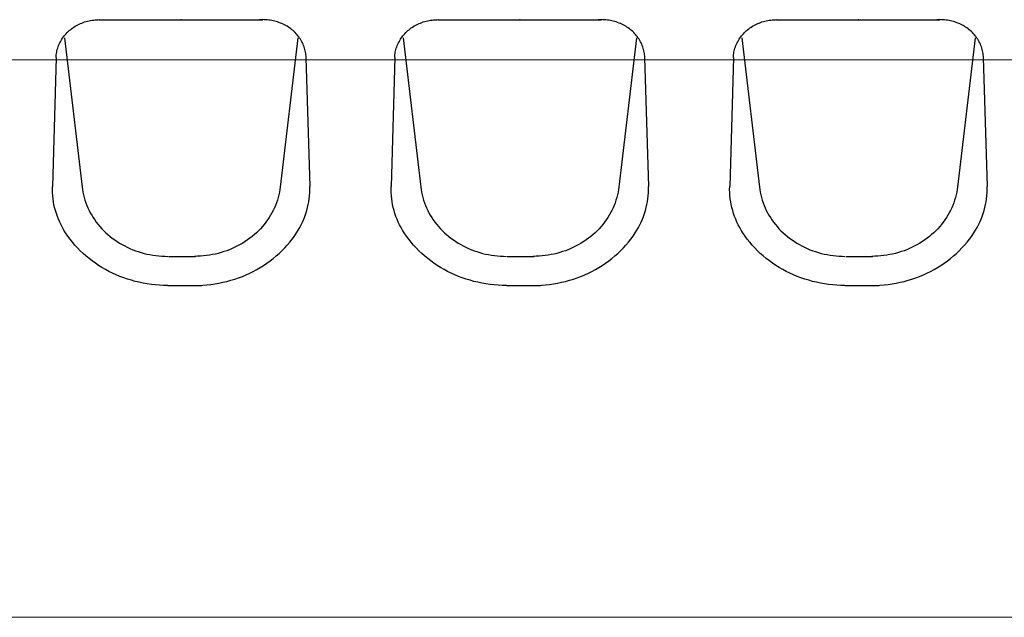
# Model space of a CAD drawing. Header units: millimetres. Extents: x -12988 to 25758, y 6227 to 71097.
# Tile 11 of 28: x 4551 to 4700, y 18058 to 18148. Entities that reach past the tile are written whole.
import ezdxf

# ---------------------------------------------------------------- set-up
doc = ezdxf.new("R2010")
doc.units = ezdxf.units.MM
doc.layers.add('!WYPOSAŻENIE', color=4, linetype='Continuous')
doc.layers.add('0! WIZJA', color=210, linetype='Continuous', lineweight=18)

# ---------------------------------------------------------------- blocks, each defined once
blk = doc.blocks.new('*U120')
at = {"layer": '!WYPOSAŻENIE'}
for p, q in [((-15.57, 19.23), (-15.37, 19.33)), ((-15.57, 19.23), (-15.37, 19.33)), ((-15.37, 19.33), (-15.16, 19.43)), ((-15.37, 19.33), (-15.16, 19.43)), ((-15.16, 19.43), (-14.96, 19.51)), ((-15.16, 19.43), (-14.96, 19.51)), ((-14.96, 19.51), (-14.74, 19.6)), ((-14.96, 19.51), (-14.74, 19.6)), ((-14.74, 19.6), (-14.53, 19.67)), ((-14.74, 19.6), (-14.53, 19.67)), ((-14.53, 19.67), (-14.31, 19.74)), ((-14.53, 19.67), (-14.31, 19.74)), ((-14.31, 19.74), (-14.09, 19.8)), ((-14.31, 19.74), (-14.09, 19.8)), ((-14.09, 19.8), (-13.87, 19.85)), ((-14.09, 19.8), (-13.87, 19.85)), ((-13.87, 19.85), (-13.65, 19.89)), ((-13.87, 19.85), (-13.65, 19.89)), ((-13.65, 19.89), (-13.42, 19.93)), ((-13.65, 19.89), (-13.42, 19.93)), ((-13.42, 19.93), (-13.2, 19.96)), ((-13.42, 19.93), (-13.2, 19.96)), ((-13.2, 19.96), (-12.97, 19.99)), ((-13.2, 19.96), (-12.97, 19.99)), ((-12.97, 19.99), (-12.74, 20)), ((-12.97, 19.99), (-12.74, 20)), ((-12.74, 20), (-12.51, 20.01)), ((-12.74, 20), (-12.51, 20.01)), ((-12.51, 20.01), (-12.28, 20.02)), ((-12.51, 20.01), (-12.28, 20.02)), ((12.32, 19.98), (-12.32, 19.98)), ((12.32, 19.98), (-12.32, 19.98)), ((-12.28, 20.02), (-12.05, 20.01)), ((-12.28, 20.02), (-12.05, 20.01)), ((-12.05, 20.01), (-11.82, 20)), ((-12.05, 20.01), (-11.82, 20)), ((12.05, 20.01), (11.82, 20)), ((12.05, 20.01), (11.82, 20)), ((12.28, 20.02), (12.05, 20.01)), ((12.28, 20.02), (12.05, 20.01)), ((12.51, 20.01), (12.28, 20.02)), ((12.51, 20.01), (12.28, 20.02)), ((12.74, 20), (12.51, 20.01)), ((12.74, 20), (12.51, 20.01)), ((12.97, 19.99), (12.74, 20)), ((12.97, 19.99), (12.74, 20)), ((13.2, 19.96), (12.97, 19.99)), ((13.2, 19.96), (12.97, 19.99)), ((13.42, 19.93), (13.2, 19.96)), ((13.42, 19.93), (13.2, 19.96)), ((13.65, 19.89), (13.42, 19.93)), ((13.65, 19.89), (13.42, 19.93)), ((13.87, 19.85), (13.65, 19.89)), ((13.87, 19.85), (13.65, 19.89)), ((14.09, 19.8), (13.87, 19.85)), ((14.09, 19.8), (13.87, 19.85)), ((14.31, 19.74), (14.09, 19.8)), ((14.31, 19.74), (14.09, 19.8)), ((14.53, 19.67), (14.31, 19.74)), ((14.53, 19.67), (14.31, 19.74)), ((14.74, 19.6), (14.53, 19.67)), ((14.74, 19.6), (14.53, 19.67)), ((14.96, 19.51), (14.74, 19.6)), ((14.96, 19.51), (14.74, 19.6)), ((15.16, 19.43), (14.96, 19.51)), ((15.16, 19.43), (14.96, 19.51)), ((15.37, 19.33), (15.16, 19.43)), ((15.37, 19.33), (15.16, 19.43)), ((15.57, 19.23), (15.37, 19.33)), ((15.57, 19.23), (15.37, 19.33)), ((-17.46, 17.75), (-17.32, 17.91)), ((-17.46, 17.75), (-17.32, 17.91)), ((-17.32, 17.91), (-17.17, 18.07)), ((-17.32, 17.91), (-17.17, 18.07)), ((-17.17, 18.07), (-17.01, 18.22)), ((-17.17, 18.07), (-17.01, 18.22)), ((-17.01, 18.22), (-16.85, 18.37)), ((-17.01, 18.22), (-16.85, 18.37)), ((-16.85, 18.37), (-16.68, 18.51)), ((-16.85, 18.37), (-16.68, 18.51)), ((-16.68, 18.51), (-16.51, 18.64)), ((-16.68, 18.51), (-16.51, 18.64)), ((-16.51, 18.64), (-16.33, 18.77)), ((-16.51, 18.64), (-16.33, 18.77)), ((-16.33, 18.77), (-16.15, 18.9)), ((-16.33, 18.77), (-16.15, 18.9)), ((-16.15, 18.9), (-15.96, 19.02)), ((-16.15, 18.9), (-15.96, 19.02)), ((-15.96, 19.02), (-15.77, 19.13)), ((-15.96, 19.02), (-15.77, 19.13)), ((-15.77, 19.13), (-15.57, 19.23)), ((-15.77, 19.13), (-15.57, 19.23)), ((15.77, 19.13), (15.57, 19.23)), ((15.77, 19.13), (15.57, 19.23)), ((15.96, 19.02), (15.77, 19.13)), ((15.96, 19.02), (15.77, 19.13)), ((16.15, 18.9), (15.96, 19.02)), ((16.15, 18.9), (15.96, 19.02)), ((16.33, 18.77), (16.15, 18.9)), ((16.33, 18.77), (16.15, 18.9)), ((16.51, 18.64), (16.33, 18.77)), ((16.51, 18.64), (16.33, 18.77)), ((16.68, 18.51), (16.51, 18.64)), ((16.68, 18.51), (16.51, 18.64)), ((16.85, 18.37), (16.68, 18.51)), ((16.85, 18.37), (16.68, 18.51)), ((17.01, 18.22), (16.85, 18.37)), ((17.01, 18.22), (16.85, 18.37)), ((17.17, 18.07), (17.01, 18.22)), ((17.17, 18.07), (17.01, 18.22)), ((17.32, 17.91), (17.17, 18.07)), ((17.32, 17.91), (17.17, 18.07)), ((17.46, 17.75), (17.32, 17.91)), ((17.46, 17.75), (17.32, 17.91)), ((-18.45, 16.13), (-18.37, 16.32)), ((-18.45, 16.13), (-18.37, 16.32)), ((-18.37, 16.32), (-18.28, 16.51)), ((-18.37, 16.32), (-18.28, 16.51)), ((-18.28, 16.51), (-18.18, 16.7)), ((-18.28, 16.51), (-18.18, 16.7)), ((-18.18, 16.7), (-18.08, 16.89)), ((-18.18, 16.7), (-18.08, 16.89)), ((-18.08, 16.89), (-17.97, 17.07)), ((-18.08, 16.89), (-17.97, 17.07)), ((-17.97, 17.07), (-17.85, 17.24)), ((-17.97, 17.07), (-17.85, 17.24)), ((-17.85, 17.24), (-17.73, 17.42)), ((-17.85, 17.24), (-17.73, 17.42)), ((-17.73, 17.42), (-17.6, 17.59)), ((-17.73, 17.42), (-17.6, 17.59)), ((-17.6, 17.59), (-17.46, 17.75)), ((-17.6, 17.59), (-17.46, 17.75)), ((-17.56, 17.29), (-14.92, -5.19)), ((-17.56, 17.29), (-14.92, -5.19)), ((17.56, 17.29), (14.92, -5.19)), ((17.56, 17.29), (14.92, -5.19)), ((17.6, 17.59), (17.46, 17.75)), ((17.6, 17.59), (17.46, 17.75)), ((17.73, 17.42), (17.6, 17.59)), ((17.73, 17.42), (17.6, 17.59)), ((17.85, 17.24), (17.73, 17.42)), ((17.85, 17.24), (17.73, 17.42)), ((17.97, 17.07), (17.85, 17.24)), ((17.97, 17.07), (17.85, 17.24)), ((18.08, 16.89), (17.97, 17.07)), ((18.08, 16.89), (17.97, 17.07)), ((18.18, 16.7), (18.08, 16.89)), ((18.18, 16.7), (18.08, 16.89)), ((18.28, 16.51), (18.18, 16.7)), ((18.28, 16.51), (18.18, 16.7)), ((18.37, 16.32), (18.28, 16.51)), ((18.37, 16.32), (18.28, 16.51)), ((18.45, 16.13), (18.37, 16.32)), ((18.45, 16.13), (18.37, 16.32)), ((-18.8, 14.72), (-18.77, 14.93)), ((-18.8, 14.72), (-18.77, 14.93)), ((-18.77, 14.93), (-18.74, 15.13)), ((-18.77, 14.93), (-18.74, 15.13)), ((-18.74, 15.13), (-18.7, 15.34)), ((-18.74, 15.13), (-18.7, 15.34)), ((-18.7, 15.34), (-18.65, 15.54)), ((-18.7, 15.34), (-18.65, 15.54)), ((-18.65, 15.54), (-18.59, 15.74)), ((-18.65, 15.54), (-18.59, 15.74)), ((-18.59, 15.74), (-18.52, 15.93)), ((-18.59, 15.74), (-18.52, 15.93)), ((-18.52, 15.93), (-18.45, 16.13)), ((-18.52, 15.93), (-18.45, 16.13)), ((18.52, 15.93), (18.45, 16.13)), ((18.52, 15.93), (18.45, 16.13)), ((18.59, 15.74), (18.52, 15.93)), ((18.59, 15.74), (18.52, 15.93)), ((18.65, 15.54), (18.59, 15.74)), ((18.65, 15.54), (18.59, 15.74)), ((18.7, 15.34), (18.65, 15.54)), ((18.7, 15.34), (18.65, 15.54)), ((18.74, 15.13), (18.7, 15.34)), ((18.74, 15.13), (18.7, 15.34)), ((18.77, 14.93), (18.74, 15.13)), ((18.77, 14.93), (18.74, 15.13)), ((18.8, 14.72), (18.77, 14.93)), ((18.8, 14.72), (18.77, 14.93)), ((-18.8, 14.31), (-19.38, -5.13)), ((-18.8, 14.31), (-19.38, -5.13)), ((-18.83, 14.31), (-18.82, 14.52)), ((-18.83, 14.31), (-18.82, 14.52)), ((-18.82, 14.52), (-18.8, 14.72)), ((-18.82, 14.52), (-18.8, 14.72)), ((18.82, 14.52), (18.8, 14.72)), ((18.82, 14.52), (18.8, 14.72)), ((18.8, 14.31), (19.38, -5.13)), ((18.8, 14.31), (19.38, -5.13)), ((18.83, 14.31), (18.82, 14.52)), ((18.83, 14.31), (18.82, 14.52)), ((-19.39, -5.58), (-19.38, -5.13)), ((-19.39, -5.58), (-19.38, -5.13)), ((-19.37, -6.04), (-19.39, -5.58)), ((-19.37, -6.04), (-19.39, -5.58)), ((-14.92, -5.19), (-14.87, -5.59)), ((-14.92, -5.19), (-14.87, -5.59)), ((-14.87, -5.59), (-14.8, -5.99)), ((-14.87, -5.59), (-14.8, -5.99)), ((14.87, -5.59), (14.8, -5.99)), ((14.87, -5.59), (14.8, -5.99)), ((14.87, -5.59), (14.8, -5.99)), ((14.87, -5.59), (14.8, -5.99)), ((14.92, -5.19), (14.87, -5.59)), ((14.92, -5.19), (14.87, -5.59)), ((14.92, -5.19), (14.87, -5.59)), ((14.92, -5.19), (14.87, -5.59)), ((19.37, -6.04), (19.39, -5.58)), ((19.37, -6.04), (19.39, -5.58)), ((19.39, -5.58), (19.38, -5.13)), ((19.39, -5.58), (19.38, -5.13)), ((-19.34, -6.5), (-19.37, -6.04)), ((-19.34, -6.5), (-19.37, -6.04)), ((-19.29, -6.95), (-19.34, -6.5)), ((-19.29, -6.95), (-19.34, -6.5)), ((-19.23, -7.4), (-19.29, -6.95)), ((-19.23, -7.4), (-19.29, -6.95)), ((-19.15, -7.85), (-19.23, -7.4)), ((-19.15, -7.85), (-19.23, -7.4)), ((-14.8, -5.99), (-14.71, -6.39)), ((-14.8, -5.99), (-14.71, -6.39)), ((-14.71, -6.39), (-14.61, -6.79)), ((-14.71, -6.39), (-14.61, -6.79)), ((-14.61, -6.79), (-14.49, -7.18)), ((-14.61, -6.79), (-14.49, -7.18)), ((-14.49, -7.18), (-14.36, -7.57)), ((-14.49, -7.18), (-14.36, -7.57)), ((14.49, -7.18), (14.36, -7.57)), ((14.49, -7.18), (14.36, -7.57)), ((14.49, -7.18), (14.36, -7.57)), ((14.49, -7.18), (14.36, -7.57)), ((14.61, -6.79), (14.49, -7.18)), ((14.61, -6.79), (14.49, -7.18)), ((14.61, -6.79), (14.49, -7.18)), ((14.61, -6.79), (14.49, -7.18)), ((14.71, -6.39), (14.61, -6.79)), ((14.71, -6.39), (14.61, -6.79)), ((14.71, -6.39), (14.61, -6.79)), ((14.71, -6.39), (14.61, -6.79)), ((14.8, -5.99), (14.71, -6.39)), ((14.8, -5.99), (14.71, -6.39)), ((14.8, -5.99), (14.71, -6.39)), ((14.8, -5.99), (14.71, -6.39)), ((19.15, -7.85), (19.23, -7.4)), ((19.15, -7.85), (19.23, -7.4)), ((19.23, -7.4), (19.29, -6.95)), ((19.23, -7.4), (19.29, -6.95)), ((19.29, -6.95), (19.34, -6.5)), ((19.29, -6.95), (19.34, -6.5)), ((19.34, -6.5), (19.37, -6.04)), ((19.34, -6.5), (19.37, -6.04)), ((-19.05, -8.3), (-19.15, -7.85)), ((-19.05, -8.3), (-19.15, -7.85)), ((-18.93, -8.74), (-19.05, -8.3)), ((-18.93, -8.74), (-19.05, -8.3)), ((-18.79, -9.18), (-18.93, -8.74)), ((-18.79, -9.18), (-18.93, -8.74)), ((-14.36, -7.57), (-14.21, -7.96)), ((-14.36, -7.57), (-14.21, -7.96)), ((-14.21, -7.96), (-14.05, -8.34)), ((-14.21, -7.96), (-14.05, -8.34)), ((-14.05, -8.34), (-13.87, -8.71)), ((-14.05, -8.34), (-13.87, -8.71)), ((-13.87, -8.71), (-13.68, -9.08)), ((-13.87, -8.71), (-13.68, -9.08)), ((13.87, -8.71), (13.68, -9.08)), ((13.87, -8.71), (13.68, -9.08)), ((13.87, -8.71), (13.68, -9.08)), ((13.87, -8.71), (13.68, -9.08)), ((14.05, -8.34), (13.87, -8.71)), ((14.05, -8.34), (13.87, -8.71)), ((14.05, -8.34), (13.87, -8.71)), ((14.05, -8.34), (13.87, -8.71)), ((14.21, -7.96), (14.05, -8.34)), ((14.21, -7.96), (14.05, -8.34)), ((14.21, -7.96), (14.05, -8.34)), ((14.21, -7.96), (14.05, -8.34)), ((14.36, -7.57), (14.21, -7.96)), ((14.36, -7.57), (14.21, -7.96)), ((14.36, -7.57), (14.21, -7.96)), ((14.36, -7.57), (14.21, -7.96)), ((18.79, -9.18), (18.93, -8.74)), ((18.79, -9.18), (18.93, -8.74)), ((18.93, -8.74), (19.05, -8.3)), ((18.93, -8.74), (19.05, -8.3)), ((19.05, -8.3), (19.15, -7.85)), ((19.05, -8.3), (19.15, -7.85)), ((-18.64, -9.62), (-18.79, -9.18)), ((-18.64, -9.62), (-18.79, -9.18)), ((-18.47, -10.05), (-18.64, -9.62)), ((-18.47, -10.05), (-18.64, -9.62)), ((-18.29, -10.48), (-18.47, -10.05)), ((-18.29, -10.48), (-18.47, -10.05)), ((-13.68, -9.08), (-13.47, -9.45)), ((-13.68, -9.08), (-13.47, -9.45)), ((-13.47, -9.45), (-13.25, -9.8)), ((-13.47, -9.45), (-13.25, -9.8)), ((-13.25, -9.8), (-13.02, -10.15)), ((-13.25, -9.8), (-13.02, -10.15)), ((-13.02, -10.15), (-12.77, -10.49)), ((-13.02, -10.15), (-12.77, -10.49)), ((13.02, -10.15), (12.77, -10.49)), ((13.02, -10.15), (12.77, -10.49)), ((13.02, -10.15), (12.77, -10.49)), ((13.02, -10.15), (12.77, -10.49)), ((13.25, -9.8), (13.02, -10.15)), ((13.25, -9.8), (13.02, -10.15)), ((13.25, -9.8), (13.02, -10.15)), ((13.25, -9.8), (13.02, -10.15)), ((13.47, -9.45), (13.25, -9.8)), ((13.47, -9.45), (13.25, -9.8)), ((13.47, -9.45), (13.25, -9.8)), ((13.47, -9.45), (13.25, -9.8)), ((13.68, -9.08), (13.47, -9.45)), ((13.68, -9.08), (13.47, -9.45)), ((13.68, -9.08), (13.47, -9.45)), ((13.68, -9.08), (13.47, -9.45)), ((18.29, -10.48), (18.47, -10.05)), ((18.29, -10.48), (18.47, -10.05)), ((18.47, -10.05), (18.64, -9.62)), ((18.47, -10.05), (18.64, -9.62)), ((18.64, -9.62), (18.79, -9.18)), ((18.64, -9.62), (18.79, -9.18)), ((-18.09, -10.89), (-18.29, -10.48)), ((-18.09, -10.89), (-18.29, -10.48)), ((-17.87, -11.31), (-18.09, -10.89)), ((-17.87, -11.31), (-18.09, -10.89)), ((-17.64, -11.71), (-17.87, -11.31)), ((-17.64, -11.71), (-17.87, -11.31)), ((-17.39, -12.11), (-17.64, -11.71)), ((-17.39, -12.11), (-17.64, -11.71)), ((-12.77, -10.49), (-12.51, -10.83)), ((-12.77, -10.49), (-12.51, -10.83)), ((-12.51, -10.83), (-12.24, -11.15)), ((-12.51, -10.83), (-12.24, -11.15)), ((-12.24, -11.15), (-11.96, -11.47)), ((-12.24, -11.15), (-11.96, -11.47)), ((-11.96, -11.47), (-11.66, -11.78)), ((-11.96, -11.47), (-11.66, -11.78)), ((-11.66, -11.78), (-11.35, -12.07)), ((-11.66, -11.78), (-11.35, -12.07)), ((11.66, -11.78), (11.35, -12.07)), ((11.66, -11.78), (11.35, -12.07)), ((11.66, -11.78), (11.35, -12.07)), ((11.66, -11.78), (11.35, -12.07)), ((11.96, -11.47), (11.66, -11.78)), ((11.96, -11.47), (11.66, -11.78)), ((11.96, -11.47), (11.66, -11.78)), ((11.96, -11.47), (11.66, -11.78)), ((12.24, -11.15), (11.96, -11.47)), ((12.24, -11.15), (11.96, -11.47)), ((12.24, -11.15), (11.96, -11.47)), ((12.24, -11.15), (11.96, -11.47)), ((12.51, -10.83), (12.24, -11.15)), ((12.51, -10.83), (12.24, -11.15)), ((12.51, -10.83), (12.24, -11.15)), ((12.51, -10.83), (12.24, -11.15)), ((12.77, -10.49), (12.51, -10.83)), ((12.77, -10.49), (12.51, -10.83)), ((12.77, -10.49), (12.51, -10.83)), ((12.77, -10.49), (12.51, -10.83)), ((17.39, -12.11), (17.64, -11.71)), ((17.39, -12.11), (17.64, -11.71)), ((17.64, -11.71), (17.87, -11.31)), ((17.64, -11.71), (17.87, -11.31)), ((17.87, -11.31), (18.09, -10.89)), ((17.87, -11.31), (18.09, -10.89)), ((18.09, -10.89), (18.29, -10.48)), ((18.09, -10.89), (18.29, -10.48)), ((-17.07, -12.58), (-17.39, -12.11)), ((-17.07, -12.58), (-17.39, -12.11)), ((-16.73, -13.05), (-17.07, -12.58)), ((-16.73, -13.05), (-17.07, -12.58)), ((-16.37, -13.5), (-16.73, -13.05)), ((-16.37, -13.5), (-16.73, -13.05)), ((-11.35, -12.07), (-11.03, -12.36)), ((-11.35, -12.07), (-11.03, -12.36)), ((-11.03, -12.36), (-10.7, -12.64)), ((-11.03, -12.36), (-10.7, -12.64)), ((-10.7, -12.64), (-10.36, -12.91)), ((-10.7, -12.64), (-10.36, -12.91)), ((-10.36, -12.91), (-10, -13.16)), ((-10.36, -12.91), (-10, -13.16)), ((-10, -13.16), (-9.64, -13.41)), ((-10, -13.16), (-9.64, -13.41)), ((10, -13.16), (9.64, -13.41)), ((10, -13.16), (9.64, -13.41)), ((10, -13.16), (9.64, -13.41)), ((10, -13.16), (9.64, -13.41)), ((10.36, -12.91), (10, -13.16)), ((10.36, -12.91), (10, -13.16)), ((10.36, -12.91), (10, -13.16)), ((10.36, -12.91), (10, -13.16)), ((10.7, -12.64), (10.36, -12.91)), ((10.7, -12.64), (10.36, -12.91)), ((10.7, -12.64), (10.36, -12.91)), ((10.7, -12.64), (10.36, -12.91)), ((11.03, -12.36), (10.7, -12.64)), ((11.03, -12.36), (10.7, -12.64)), ((11.03, -12.36), (10.7, -12.64)), ((11.03, -12.36), (10.7, -12.64)), ((11.35, -12.07), (11.03, -12.36)), ((11.35, -12.07), (11.03, -12.36)), ((11.35, -12.07), (11.03, -12.36)), ((11.35, -12.07), (11.03, -12.36)), ((16.37, -13.5), (16.73, -13.05)), ((16.37, -13.5), (16.73, -13.05)), ((16.73, -13.05), (17.07, -12.58)), ((16.73, -13.05), (17.07, -12.58)), ((17.07, -12.58), (17.39, -12.11)), ((17.07, -12.58), (17.39, -12.11)), ((-15.99, -13.94), (-16.37, -13.5)), ((-15.99, -13.94), (-16.37, -13.5)), ((-15.6, -14.37), (-15.99, -13.94)), ((-15.6, -14.37), (-15.99, -13.94)), ((-15.19, -14.79), (-15.6, -14.37)), ((-15.19, -14.79), (-15.6, -14.37)), ((-14.77, -15.19), (-15.19, -14.79)), ((-14.77, -15.19), (-15.19, -14.79)), ((-9.64, -13.41), (-9.27, -13.64)), ((-9.64, -13.41), (-9.27, -13.64)), ((-9.27, -13.64), (-8.89, -13.86)), ((-9.27, -13.64), (-8.89, -13.86)), ((-8.89, -13.86), (-8.5, -14.07)), ((-8.89, -13.86), (-8.5, -14.07)), ((-8.5, -14.07), (-8.11, -14.27)), ((-8.5, -14.07), (-8.11, -14.27)), ((-8.11, -14.27), (-7.7, -14.46)), ((-8.11, -14.27), (-7.7, -14.46)), ((-7.7, -14.46), (-7.29, -14.63)), ((-7.7, -14.46), (-7.29, -14.63)), ((-7.29, -14.63), (-6.88, -14.79)), ((-7.29, -14.63), (-6.88, -14.79)), ((-6.88, -14.79), (-6.45, -14.93)), ((-6.88, -14.79), (-6.45, -14.93)), ((6.88, -14.79), (6.45, -14.93)), ((6.88, -14.79), (6.45, -14.93)), ((6.88, -14.79), (6.45, -14.93)), ((6.88, -14.79), (6.45, -14.93)), ((7.29, -14.63), (6.88, -14.79)), ((7.29, -14.63), (6.88, -14.79)), ((7.29, -14.63), (6.88, -14.79)), ((7.29, -14.63), (6.88, -14.79)), ((7.7, -14.46), (7.29, -14.63)), ((7.7, -14.46), (7.29, -14.63)), ((7.7, -14.46), (7.29, -14.63)), ((7.7, -14.46), (7.29, -14.63)), ((8.11, -14.27), (7.7, -14.46)), ((8.11, -14.27), (7.7, -14.46)), ((8.11, -14.27), (7.7, -14.46)), ((8.11, -14.27), (7.7, -14.46)), ((8.5, -14.07), (8.11, -14.27)), ((8.5, -14.07), (8.11, -14.27)), ((8.5, -14.07), (8.11, -14.27)), ((8.5, -14.07), (8.11, -14.27)), ((8.89, -13.86), (8.5, -14.07)), ((8.89, -13.86), (8.5, -14.07)), ((8.89, -13.86), (8.5, -14.07)), ((8.89, -13.86), (8.5, -14.07)), ((9.27, -13.64), (8.89, -13.86)), ((9.27, -13.64), (8.89, -13.86)), ((9.27, -13.64), (8.89, -13.86)), ((9.27, -13.64), (8.89, -13.86)), ((9.64, -13.41), (9.27, -13.64)), ((9.64, -13.41), (9.27, -13.64)), ((9.64, -13.41), (9.27, -13.64)), ((9.64, -13.41), (9.27, -13.64)), ((14.77, -15.19), (15.19, -14.79)), ((14.77, -15.19), (15.19, -14.79)), ((15.19, -14.79), (15.6, -14.37)), ((15.19, -14.79), (15.6, -14.37)), ((15.6, -14.37), (15.99, -13.94)), ((15.6, -14.37), (15.99, -13.94)), ((15.99, -13.94), (16.37, -13.5)), ((15.99, -13.94), (16.37, -13.5)), ((-14.33, -15.58), (-14.77, -15.19)), ((-14.33, -15.58), (-14.77, -15.19)), ((-13.87, -15.96), (-14.33, -15.58)), ((-13.87, -15.96), (-14.33, -15.58)), ((-13.41, -16.32), (-13.87, -15.96)), ((-13.41, -16.32), (-13.87, -15.96)), ((-6.45, -14.93), (-6.03, -15.07)), ((-6.45, -14.93), (-6.03, -15.07)), ((-6.03, -15.07), (-5.59, -15.19)), ((-6.03, -15.07), (-5.59, -15.19)), ((-5.59, -15.19), (-5.16, -15.29)), ((-5.59, -15.19), (-5.16, -15.29)), ((-5.16, -15.29), (-4.71, -15.38)), ((-5.16, -15.29), (-4.71, -15.38)), ((-4.71, -15.38), (-4.27, -15.46)), ((-4.71, -15.38), (-4.27, -15.46)), ((-4.27, -15.46), (-3.82, -15.52)), ((-4.27, -15.46), (-3.82, -15.52)), ((-3.82, -15.52), (-3.37, -15.57)), ((-3.82, -15.52), (-3.37, -15.57)), ((-3.37, -15.57), (-2.92, -15.61)), ((-3.37, -15.57), (-2.92, -15.61)), ((-2.92, -15.61), (-2.47, -15.63)), ((-2.92, -15.61), (-2.47, -15.63)), ((-2.47, -15.63), (-2.02, -15.64)), ((-2.47, -15.63), (-2.02, -15.64)), ((1.88, -15.64), (-2.16, -15.64)), ((1.88, -15.64), (-2.16, -15.64)), ((2.47, -15.63), (2.02, -15.64)), ((2.47, -15.63), (2.02, -15.64)), ((2.47, -15.63), (2.02, -15.64)), ((2.47, -15.63), (2.02, -15.64)), ((2.92, -15.61), (2.47, -15.63)), ((2.92, -15.61), (2.47, -15.63)), ((2.92, -15.61), (2.47, -15.63)), ((2.92, -15.61), (2.47, -15.63)), ((3.37, -15.57), (2.92, -15.61)), ((3.37, -15.57), (2.92, -15.61)), ((3.37, -15.57), (2.92, -15.61)), ((3.37, -15.57), (2.92, -15.61)), ((3.82, -15.52), (3.37, -15.57)), ((3.82, -15.52), (3.37, -15.57)), ((3.82, -15.52), (3.37, -15.57)), ((3.82, -15.52), (3.37, -15.57)), ((4.27, -15.46), (3.82, -15.52)), ((4.27, -15.46), (3.82, -15.52)), ((4.27, -15.46), (3.82, -15.52)), ((4.27, -15.46), (3.82, -15.52)), ((4.71, -15.38), (4.27, -15.46)), ((4.71, -15.38), (4.27, -15.46)), ((4.71, -15.38), (4.27, -15.46)), ((4.71, -15.38), (4.27, -15.46)), ((5.16, -15.29), (4.71, -15.38)), ((5.16, -15.29), (4.71, -15.38)), ((5.16, -15.29), (4.71, -15.38)), ((5.16, -15.29), (4.71, -15.38)), ((5.59, -15.19), (5.16, -15.29)), ((5.59, -15.19), (5.16, -15.29)), ((5.59, -15.19), (5.16, -15.29)), ((5.59, -15.19), (5.16, -15.29)), ((6.03, -15.07), (5.59, -15.19)), ((6.03, -15.07), (5.59, -15.19)), ((6.03, -15.07), (5.59, -15.19)), ((6.03, -15.07), (5.59, -15.19)), ((6.45, -14.93), (6.03, -15.07)), ((6.45, -14.93), (6.03, -15.07)), ((6.45, -14.93), (6.03, -15.07)), ((6.45, -14.93), (6.03, -15.07)), ((13.41, -16.32), (13.87, -15.96)), ((13.41, -16.32), (13.87, -15.96)), ((13.87, -15.96), (14.33, -15.58)), ((13.87, -15.96), (14.33, -15.58)), ((14.33, -15.58), (14.77, -15.19)), ((14.33, -15.58), (14.77, -15.19)), ((-12.92, -16.67), (-13.41, -16.32)), ((-12.92, -16.67), (-13.41, -16.32)), ((-12.43, -17), (-12.92, -16.67)), ((-12.43, -17), (-12.92, -16.67)), ((-11.92, -17.32), (-12.43, -17)), ((-11.92, -17.32), (-12.43, -17)), ((-11.4, -17.62), (-11.92, -17.32)), ((-11.4, -17.62), (-11.92, -17.32)), ((-10.87, -17.9), (-11.4, -17.62)), ((-10.87, -17.9), (-11.4, -17.62)), ((10.87, -17.9), (11.4, -17.62)), ((10.87, -17.9), (11.4, -17.62)), ((11.4, -17.62), (11.92, -17.32)), ((11.4, -17.62), (11.92, -17.32)), ((11.92, -17.32), (12.43, -17)), ((11.92, -17.32), (12.43, -17)), ((12.43, -17), (12.92, -16.67)), ((12.43, -17), (12.92, -16.67)), ((12.92, -16.67), (13.41, -16.32)), ((12.92, -16.67), (13.41, -16.32)), ((-10.33, -18.17), (-10.87, -17.9)), ((-10.33, -18.17), (-10.87, -17.9)), ((-9.78, -18.42), (-10.33, -18.17)), ((-9.78, -18.42), (-10.33, -18.17)), ((-9.22, -18.65), (-9.78, -18.42)), ((-9.22, -18.65), (-9.78, -18.42)), ((-8.65, -18.87), (-9.22, -18.65)), ((-8.65, -18.87), (-9.22, -18.65)), ((-8.07, -19.06), (-8.65, -18.87)), ((-8.07, -19.06), (-8.65, -18.87)), ((-7.49, -19.24), (-8.07, -19.06)), ((-7.49, -19.24), (-8.07, -19.06)), ((-6.9, -19.41), (-7.49, -19.24)), ((-6.9, -19.41), (-7.49, -19.24)), ((6.9, -19.41), (7.49, -19.24)), ((6.9, -19.41), (7.49, -19.24)), ((7.49, -19.24), (8.07, -19.06)), ((7.49, -19.24), (8.07, -19.06)), ((8.07, -19.06), (8.65, -18.87)), ((8.07, -19.06), (8.65, -18.87)), ((8.65, -18.87), (9.22, -18.65)), ((8.65, -18.87), (9.22, -18.65)), ((9.22, -18.65), (9.78, -18.42)), ((9.22, -18.65), (9.78, -18.42)), ((9.78, -18.42), (10.33, -18.17)), ((9.78, -18.42), (10.33, -18.17)), ((10.33, -18.17), (10.87, -17.9)), ((10.33, -18.17), (10.87, -17.9)), ((-6.3, -19.55), (-6.9, -19.41)), ((-6.3, -19.55), (-6.9, -19.41)), ((-5.7, -19.67), (-6.3, -19.55)), ((-5.7, -19.67), (-6.3, -19.55)), ((-5.09, -19.78), (-5.7, -19.67)), ((-5.09, -19.78), (-5.7, -19.67)), ((-4.48, -19.86), (-5.09, -19.78)), ((-4.48, -19.86), (-5.09, -19.78)), ((-3.87, -19.93), (-4.48, -19.86)), ((-3.87, -19.93), (-4.48, -19.86)), ((-3.25, -19.98), (-3.87, -19.93)), ((-3.25, -19.98), (-3.87, -19.93)), ((-2.64, -20.01), (-3.25, -19.98)), ((-2.64, -20.01), (-3.25, -19.98)), ((2.02, -20.02), (-3.14, -20.02)), ((2.02, -20.02), (-3.14, -20.02)), ((-2.02, -20.02), (-2.64, -20.01)), ((-2.02, -20.02), (-2.64, -20.01)), ((2.02, -20.02), (2.64, -20.01)), ((2.02, -20.02), (2.64, -20.01)), ((2.64, -20.01), (3.25, -19.98)), ((2.64, -20.01), (3.25, -19.98)), ((3.25, -19.98), (3.87, -19.93)), ((3.25, -19.98), (3.87, -19.93)), ((3.87, -19.93), (4.48, -19.86)), ((3.87, -19.93), (4.48, -19.86)), ((4.48, -19.86), (5.09, -19.78)), ((4.48, -19.86), (5.09, -19.78)), ((5.09, -19.78), (5.7, -19.67)), ((5.09, -19.78), (5.7, -19.67)), ((5.7, -19.67), (6.3, -19.55)), ((5.7, -19.67), (6.3, -19.55)), ((6.3, -19.55), (6.9, -19.41)), ((6.3, -19.55), (6.9, -19.41))]:
    blk.add_line(p, q, dxfattribs=at)
blk.add_point((-0.03, 19.98), dxfattribs=at)
blk.add_point((-0.03, 19.98), dxfattribs=at)
blk = doc.blocks.new('*U119')
at = {"layer": '0! WIZJA', "color": 0, "linetype": 'ByBlock', "lineweight": -2, "ltscale": 0.5, "transparency": 16777216}
for p in [(1377, 0), (1428, 0), (1479, 0)]:
    blk.add_blockref('*U120', p, dxfattribs=at)

msp = doc.modelspace()

# ---------------------------------------------------------------- linework, layer by layer
at = {"layer": '0! WIZJA'}
for p, q in [((4500.891, 18142.303), (6082.891, 18142.303)), ((4500.891, 18058.303), (6082.891, 18058.303))]:
    msp.add_line(p, q, dxfattribs=at)

# ---------------------------------------------------------------- block references
at = {"layer": '0! WIZJA', "ltscale": 0.5, "xscale": -1}
msp.add_blockref('*U119', (6054.685, 18128.318), dxfattribs=at)

doc.saveas('drawing.dxf')
